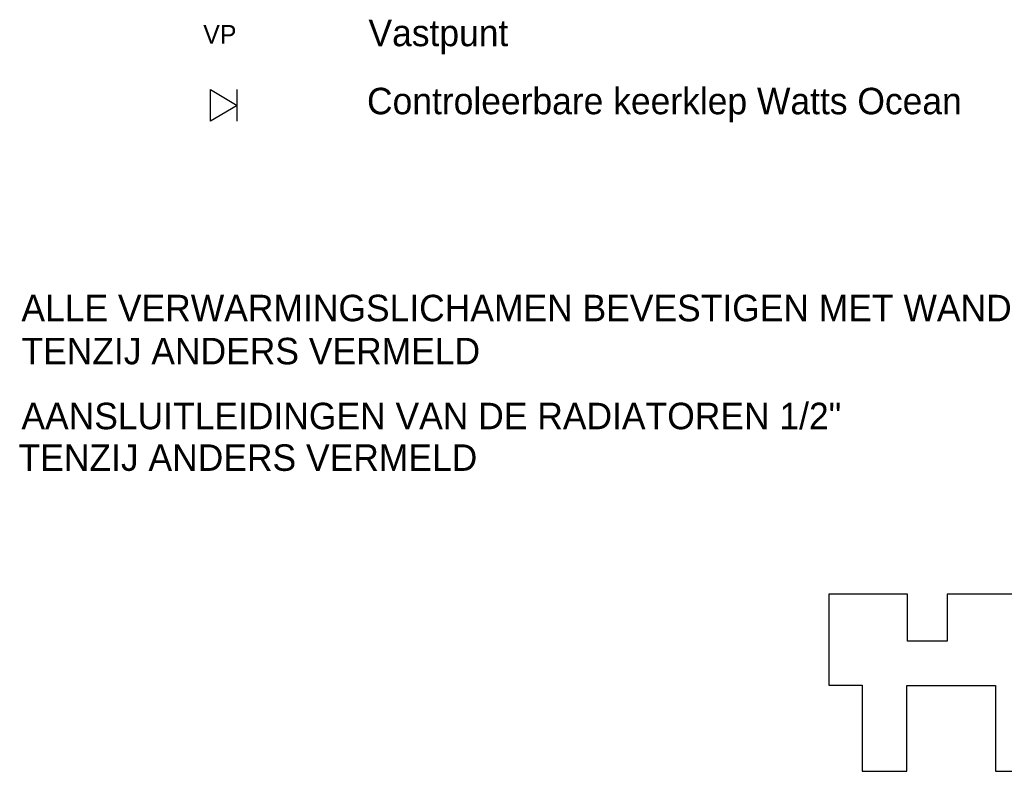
# Model space of a CAD drawing. Extents: x -36528 to 124080, y 290752 to 374852.
# Tile 60 of 66: x 108350 to 117640, y 301220 to 308312. Entities that reach past the tile are written whole.
import ezdxf

# ---------------------------------------------------------------- set-up
doc = ezdxf.new("R2010")
doc.units = 0
doc.header["$LTSCALE"] = 100
doc.layers.get('0').update_dxf_attribs({"linetype": 'CONTINUOUS'})
for name, color, linetype in [('AL$2----_RENVOOI', 7, 'CONTINUOUS'), ('WL561---', 4, 'CONTINUOUS'), ('WL570---_RETOUR', 3, 'CONTINUOUS'), ('WM521---', 1, 'CONTINUOUS')]:
    doc.layers.add(name, color=color, linetype=linetype)
doc.styles.add('BURO-018', font='BUROFONT.shx', dxfattribs={"height": 180})
doc.styles.add('BURO-025', font='BUROFONT.shx', dxfattribs={"height": 250})

# ---------------------------------------------------------------- blocks, each defined once
blk = doc.blocks.new('3048311')
at = {"color": 0, "linetype": 'CONTINUOUS'}
for p, q in [((-2.5, 1.5), (0, 0)), ((-2.5, -1.5), (-2.5, 1.5)), ((0, -1.5), (0, 1.5)), ((0, 0), (-2.5, -1.5))]:
    blk.add_line(p, q, dxfattribs=at)
at = {"color": 0, "linetype": 'CONTINUOUS', "style": 'BURO-018', "flags": 1}
blk.add_attdef('CV_MATCODE', (0, 0), '', height=1.8, dxfattribs=at)

msp = doc.modelspace()

# ---------------------------------------------------------------- linework, layer by layer
at = {"layer": 'AL$2----_RENVOOI', "color": 8}
for p, q in [((115983.455, 302891.211), (115983.455, 302032.964)), ((116725.963, 302891.211), (115983.455, 302891.211)), ((116725.963, 302449.469), (116725.963, 302891.211)), ((117939.545, 302891.211), (117100.026, 302891.211)), ((117100.026, 302891.211), (117100.026, 302449.469)), ((117100.026, 302449.469), (116725.963, 302449.469)), ((115983.455, 302032.964), (116298.213, 302032.964)), ((116298.213, 302032.964), (116298.213, 301219.914)), ((116718.713, 301219.914), (116718.713, 302028.969)), ((116718.713, 302028.969), (117556.742, 302028.969)), ((117556.742, 302028.969), (117556.742, 301219.914)), ((116298.213, 301219.914), (116718.713, 301219.914)), ((117556.742, 301219.914), (117977.242, 301219.914))]:
    msp.add_line(p, q, dxfattribs=at)

# ---------------------------------------------------------------- block references
at = {"layer": 'WL561---', "color": 2, "xscale": 100, "yscale": 100, "zscale": 100}
msp.add_blockref('3048311', (110401.055, 307503.694), dxfattribs=at)

# ---------------------------------------------------------------- texts
at = {"layer": 'WL570---_RETOUR', "color": 1, "linetype": 'CONTINUOUS', "style": 'BURO-018'}
msp.add_text('VP', height=175.5, dxfattribs=at).set_placement((110081.561, 308086.541))
at = {"layer": 'WM521---', "color": 2, "style": 'BURO-025'}
for s, p in [('Vastpunt', (111640.421, 308062.048)), ('Controleerbare keerklep Watts Ocean', (111626.624, 307419.477)), ('ALLE VERWARMINGSLICHAMEN BEVESTIGEN MET WANDBEUGELS', (108365.904, 305466.292)), ('TENZIJ ANDERS VERMELD', (108365.904, 305060.042)), ('AANSLUITLEIDINGEN VAN DE RADIATOREN 1/2"', (108365.904, 304447.72)), ('TENZIJ ANDERS VERMELD', (108339.091, 304054.872))]:
    msp.add_text(s, height=250, dxfattribs=at).set_placement(p)

doc.saveas('drawing.dxf')
